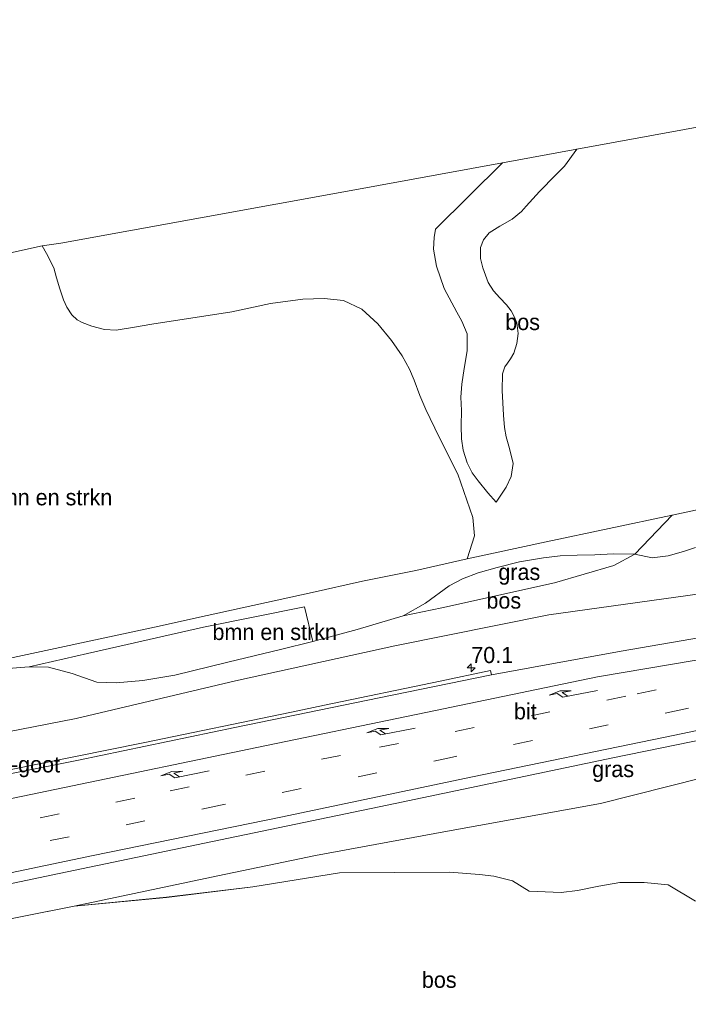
# Model space of a CAD drawing. Header units: millimetres. Extents: x 180000 to 190000, y 466229 to 468626.
# Tile 60 of 202: x 182240 to 182344, y 468080 to 468233. Entities that reach past the tile are written whole.
import ezdxf
from ezdxf.enums import TextEntityAlignment as Align

# ---------------------------------------------------------------- set-up
doc = ezdxf.new("R2010")
doc.units = ezdxf.units.MM
doc.linetypes.add('39strp', pattern=[12, 3, -9])
for name, color, linetype, lineweight in [('af-bs-rasterhekwerk', 8, 'hekwerk', 18), ('as-bs-kilometr', 13, 'Continuous', 18), ('bp-b5-bomenstruiken', 93, 'Continuous', 18), ('bp-b5-bos', 93, 'Continuous', 18), ('bp-b5-grasland', 93, 'Continuous', 18), ('gw-bs-kruinlijn', 93, 'Continuous', 18), ('gw-bs-teenlijn', 93, 'Continuous', 18), ('kd-bs-opnamedtmgrens', 173, 'Continuous', 18), ('mk-bs-39streep 0.15', 8, '39strp', 18), ('mk-bs-pijlre750', 8, 'Continuous', 18), ('mk-bs-streep 0.15', 8, 'Continuous', 18), ('vh-b5-verh_soort', 8, 'Continuous', 18)]:
    doc.layers.add(name, color=color, linetype=linetype, lineweight=lineweight)
doc.styles.add('rtw_iso', font='iso-rtw.shx')
doc.linetypes.add('hekwerk', pattern='A,7,-1.5,[1,RTW.shx,S=0.75,R=0,X=0,Y=0],-1.5', length=10)

# ---------------------------------------------------------------- blocks, each defined once
blk = doc.blocks.new('dtbattr-r')
at = {"style": 'rtw_iso'}
blk.add_attdef('TAG', text='', height=2.5, dxfattribs=at).set_placement((0, 0), align=Align.MIDDLE_CENTER)
blk = doc.blocks.new('d33az_ACAD_1_FMEBLOCK78')
at = {"layer": 'bp-b5-bos'}
blk.add_polyline3d([(-128.34, 4.63, 36.98), (-84.01, 13.45, 37.36), (-69.71, 14.8, 37.73), (-56.29, 16.45, 37.88), (-42.82, 18.6, 38.24), (-25.78, 18.71, 38.93), (-21.09, 18.36, 39.14), (-18.88, 18.11, 39.28), (-16, 17.34, 39.57), (-13.41, 15.74, 40.2), (-8.44, 15.53, 41.08), (-5.91, 15.86, 41.5), (-2.59, 16.54, 41.28), (0.64, 17.1, 41.06), (4.44, 17.12, 40.84), (8.19, 16.72, 40.95), (12.39, 14.19, 41.57)], dxfattribs=at)
blk = doc.blocks.new('pijlr')
for p, q in [((0, 0, 0.1), (5.45, 0, 0.1)), ((5.45, -0.75, 0.1), (4.7, 0, 0.1)), ((6.2, -0.75, 0.1), (5.45, 0, 0.1)), ((4, -0.75, 0.1), (5.45, -0.75, 0.1)), ((5.7, -1.05, 0.1), (4, -0.75, 0.1)), ((7.5, -0.75, 0.1), (5.7, -1.05, 0.1)), ((7.5, -0.75, 0.1), (6.2, -0.75, 0.1))]:
    blk.add_line(p, q)
blk = doc.blocks.new('hecto')
for p, q in [((0, 0.625), (-0.625, 0)), ((0, -0.625), (0, 0.625)), ((-0.625, 0), (0.625, 0)), ((0.625, 0), (0, -0.625))]:
    blk.add_line(p, q)
blk = doc.blocks.new('dtbattr')
at = {"style": 'rtw_iso'}
blk.add_attdef('TAG', (0.59, 0.87), '', height=2.5, dxfattribs=at)

msp = doc.modelspace()

# ---------------------------------------------------------------- linework, layer by layer
at = {"layer": 'af-bs-rasterhekwerk'}
for points in [[(182503.47, 468190.04, 37.49), (182496.47, 468188.07, 36.57), (182489.81, 468186.21, 36.23), (182482.72, 468184.5, 36.07), (182478.46, 468183.59, 36.06), (182471, 468182.15, 37.18), (182463.54, 468180.61, 37.19), (182447.74, 468177.43, 36.82), (182435.84, 468175.08, 37.22), (182407.73, 468169.62, 37.21), (182391.45, 468166.3, 37.31), (182381.92, 468164.44, 37.33), (182366.86, 468161.12, 37.56), (182356.7, 468158.93, 38.07), (182341.7, 468155.68, 38.53), (182322.16, 468151.56, 39.81), (182309.91, 468148.91, 39.43), (182301.94, 468147.13, 38.32), (182293.64, 468145.47, 37.75), (182285.87, 468143.69, 37.66), (182269.53, 468140.15, 37.43), (182261.4, 468138.33, 37.55)], [(182261.4, 468138.33, 37.55), (182226.86, 468130.91, 37.92), (182199.44, 468124.89, 38.01), (182172.24, 468118.98, 37.54), (182168.14, 468118.22, 37.33), (182147.86, 468116.58, 36.86)]]:
    msp.add_polyline3d(points, dxfattribs=at)
at = {"layer": 'bp-b5-bomenstruiken'}
msp.add_polyline3d([(182220.5, 468192.36, 40.48), (182243.92, 468197.5, 38.16), (182244.61, 468196.32, 38.16), (182245.74, 468194.09, 38.21), (182246.16, 468192.54, 38.21), (182246.67, 468190.85, 38.25), (182247.27, 468189.15, 38.35), (182247.77, 468188, 38.48), (182248.53, 468186.8, 38.6), (182249.35, 468186.02, 38.73), (182250.16, 468185.6, 38.82), (182251.63, 468185.05, 38.78), (182253.62, 468184.52, 38.61), (182255.45, 468184.45, 38.46), (182258.25, 468184.89, 38.35), (182260.94, 468185.34, 38.28), (182273.38, 468187.27, 38.2), (182279.39, 468188.56, 38.2), (182284.41, 468189.22, 38.19), (182287.71, 468189.33, 38.16), (182290.72, 468189.05, 38.08), (182293.57, 468187.71, 38.12), (182296.06, 468185.41, 38.12), (182298.18, 468182.82, 38.19), (182299.83, 468180.44, 38.25), (182300.95, 468178.36, 38.27), (182301.68, 468176.65, 38.27), (182302.55, 468174.29, 38.34), (182303.47, 468172.09, 38.45), (182305.54, 468167.83, 38.81), (182308.44, 468162.09, 39.11), (182310.79, 468155.34, 39.53), (182311.03, 468152.47, 39.55), (182309.91, 468148.91, 39.43), (182301.94, 468147.13, 38.32), (182293.64, 468145.47, 37.75), (182285.87, 468143.69, 37.66), (182269.53, 468140.15, 37.43), (182261.4, 468138.33, 37.55), (182226.86, 468130.91, 37.92)], dxfattribs=at)
msp.add_polyline3d([(182259.55, 468130.06, 37.53), (182255.41, 468129.67, 37.52), (182252.44, 468129.79, 37.58), (182248.61, 468131.13, 37.65), (182244.93, 468132.08, 37.72), (182241.9, 468132.14, 37.77), (182250.98, 468134.25, 37.81), (182268.96, 468138.33, 37.72), (182284.64, 468141.48, 37.94), (182285.97, 468136.1, 37.72), (182280.92, 468134.83, 37.78), (182272.75, 468132.89, 37.6), (182264.52, 468130.86, 37.53)], close=True, dxfattribs=at)
at = {"layer": 'bp-b5-bos'}
for points in [[(182356.7, 468158.93, 38.07), (182341.7, 468155.68, 38.53), (182322.16, 468151.56, 39.81), (182309.91, 468148.91, 39.43), (182311.03, 468152.47, 39.55), (182310.79, 468155.34, 39.53), (182308.44, 468162.09, 39.11), (182305.54, 468167.83, 38.81), (182303.47, 468172.09, 38.45), (182302.55, 468174.29, 38.34), (182301.68, 468176.65, 38.27), (182300.95, 468178.36, 38.27), (182299.83, 468180.44, 38.25), (182298.18, 468182.82, 38.19), (182296.06, 468185.41, 38.12), (182293.57, 468187.71, 38.12), (182290.72, 468189.05, 38.08), (182287.71, 468189.33, 38.16), (182284.41, 468189.22, 38.19), (182279.39, 468188.56, 38.2), (182273.38, 468187.27, 38.2), (182260.94, 468185.34, 38.28), (182258.25, 468184.89, 38.35), (182255.45, 468184.45, 38.46), (182253.62, 468184.52, 38.61), (182251.63, 468185.05, 38.78), (182250.16, 468185.6, 38.82), (182249.35, 468186.02, 38.73), (182248.53, 468186.8, 38.6), (182247.77, 468188, 38.48), (182247.27, 468189.15, 38.35), (182246.67, 468190.85, 38.25), (182246.16, 468192.54, 38.21), (182245.74, 468194.09, 38.21), (182244.61, 468196.32, 38.16), (182243.92, 468197.5, 38.16), (182246.82, 468197.92, 37.85), (182291.32, 468206.03, 38.4), (182315.38, 468210.41, 38.14), (182305.01, 468200.11, 38.06), (182304.78, 468198.81, 38.11), (182304.69, 468196.98, 38.18), (182305.13, 468194.34, 38.24), (182306.31, 468190.87, 38.41), (182308.28, 468187.21, 38.65), (182309.05, 468185.81, 38.69), (182309.89, 468183.84, 38.73), (182309.91, 468181.21, 38.73), (182309.45, 468178.49, 38.74), (182309.06, 468176.02, 38.81), (182308.93, 468174.01, 38.87), (182309.02, 468171.96, 38.94), (182308.97, 468169.59, 39.07), (182309.01, 468167.54, 39.22), (182309.29, 468165.82, 39.32), (182309.88, 468163.84, 39.39), (182310.68, 468162.28, 39.49), (182311.59, 468161.04, 39.68), (182313.1, 468159.17, 39.89), (182314.41, 468157.7, 40), (182315.94, 468160.05, 40.52), (182316.71, 468161.71, 40.6), (182317.02, 468163.72, 40.66), (182316.47, 468166.04, 40.74), (182315.97, 468167.85, 40.81), (182315.7, 468169.29, 40.89), (182315.55, 468171.25, 40.94), (182315.34, 468175.08, 40.91), (182315.36, 468177.66, 40.8), (182315.77, 468178.71, 40.77), (182316.14, 468179.32, 40.72), (182316.62, 468179.96, 40.6), (182317.15, 468180.83, 40.47), (182317.63, 468182.33, 40.47), (182317.79, 468183.93, 40.56), (182317.59, 468185.54, 40.69), (182317.17, 468186.54, 40.86), (182316.72, 468187.41, 41.07), (182316.03, 468188.37, 41.26), (182314.98, 468189.46, 41.43), (182314, 468190.52, 41.56), (182313.14, 468191.81, 41.64), (182312.32, 468194.12, 41.73), (182311.97, 468195.55, 41.74), (182311.98, 468197.28, 41.64), (182312.42, 468198.44, 41.58), (182313.29, 468199.53, 41.67), (182314.97, 468200.59, 41.8), (182316.86, 468201.67, 41.81), (182318.34, 468202.85, 41.78), (182319.08, 468203.66, 41.53), (182321.12, 468205.95, 41.14), (182323.63, 468208.5, 41.18), (182325.01, 468209.91, 41.11), (182326.93, 468212.52, 41.08), (182360.32, 468218.64, 40.78)], [(182345.32, 468150.67, 39.16), (182343.5, 468150.06, 39), (182341.1, 468149.4, 38.8), (182338.6, 468149.09, 38.68), (182335.91, 468149.67, 38.85), (182341.7, 468155.68, 38.53), (182356.7, 468158.93, 38.07)], [(182238.67, 468131.88, 37.81), (182241.9, 468132.14, 37.77), (182244.93, 468132.08, 37.72), (182248.61, 468131.13, 37.65), (182252.44, 468129.79, 37.58), (182255.41, 468129.67, 37.52), (182259.55, 468130.06, 37.53), (182264.52, 468130.86, 37.53), (182272.75, 468132.89, 37.6), (182280.92, 468134.83, 37.78), (182285.97, 468136.1, 37.72), (182292.84, 468137.95, 37.72), (182299.96, 468140.09, 38.06), (182305.95, 468141.3, 38.29), (182323.45, 468145.2, 38.58), (182332.64, 468147.87, 38.87), (182335.91, 468149.67, 38.85), (182338.6, 468149.09, 38.68), (182341.1, 468149.4, 38.8), (182343.5, 468150.06, 39), (182345.32, 468150.67, 39.16)], [(182348.22, 468143.82, 37.35), (182322.59, 468140.24, 37.34), (182298.65, 468135.42, 37.16), (182273.96, 468129.96, 37.06), (182249.2, 468124.16, 37.04), (182225.33, 468119.47, 36.85)], [(182345.33, 468095.76, 41.57), (182341.12, 468098.29, 40.95), (182337.37, 468098.69, 40.84), (182333.57, 468098.68, 41.06), (182330.34, 468098.11, 41.28), (182327.02, 468097.43, 41.5), (182324.49, 468097.1, 41.08), (182319.52, 468097.31, 40.2), (182316.93, 468098.91, 39.57), (182314.05, 468099.68, 39.28), (182311.84, 468099.93, 39.14), (182307.15, 468100.29, 38.93), (182290.11, 468100.18, 38.24), (182276.65, 468098.02, 37.88), (182263.22, 468096.38, 37.73), (182248.92, 468095.02, 37.36), (182271.2, 468099.72, 37.28), (182286.37, 468102.85, 37.52), (182306.84, 468106.62, 37.49), (182330.58, 468110.96, 37.61), (182362.15, 468118.9, 37.81)]]:
    msp.add_polyline3d(points, dxfattribs=at)
msp.add_polyline3d([(182315.94, 468160.05, 40.52), (182314.41, 468157.7, 40), (182313.1, 468159.17, 39.89), (182311.59, 468161.04, 39.68), (182310.68, 468162.28, 39.49), (182309.88, 468163.84, 39.39), (182309.29, 468165.82, 39.32), (182309.01, 468167.54, 39.22), (182308.97, 468169.59, 39.07), (182309.02, 468171.96, 38.94), (182308.93, 468174.01, 38.87), (182309.06, 468176.02, 38.81), (182309.45, 468178.49, 38.74), (182309.91, 468181.21, 38.73), (182309.89, 468183.84, 38.73), (182309.05, 468185.81, 38.69), (182308.28, 468187.21, 38.65), (182306.31, 468190.87, 38.41), (182305.13, 468194.34, 38.24), (182304.69, 468196.98, 38.18), (182304.78, 468198.81, 38.11), (182305.01, 468200.11, 38.06), (182315.38, 468210.41, 38.14), (182326.93, 468212.52, 41.08), (182325.01, 468209.91, 41.11), (182323.63, 468208.5, 41.18), (182321.12, 468205.95, 41.14), (182319.08, 468203.66, 41.53), (182318.34, 468202.85, 41.78), (182316.86, 468201.67, 41.81), (182314.97, 468200.59, 41.8), (182313.29, 468199.53, 41.67), (182312.42, 468198.44, 41.58), (182311.98, 468197.28, 41.64), (182311.97, 468195.55, 41.74), (182312.32, 468194.12, 41.73), (182313.14, 468191.81, 41.64), (182314, 468190.52, 41.56), (182314.98, 468189.46, 41.43), (182316.03, 468188.37, 41.26), (182316.72, 468187.41, 41.07), (182317.17, 468186.54, 40.86), (182317.59, 468185.54, 40.69), (182317.79, 468183.93, 40.56), (182317.63, 468182.33, 40.47), (182317.15, 468180.83, 40.47), (182316.62, 468179.96, 40.6), (182316.14, 468179.32, 40.72), (182315.77, 468178.71, 40.77), (182315.36, 468177.66, 40.8), (182315.34, 468175.08, 40.91), (182315.55, 468171.25, 40.94), (182315.7, 468169.29, 40.89), (182315.97, 468167.85, 40.81), (182316.47, 468166.04, 40.74), (182317.02, 468163.72, 40.66), (182316.71, 468161.71, 40.6)], close=True, dxfattribs=at)
at = {"layer": 'bp-b5-grasland'}
for points in [[(182225.33, 468119.47, 36.85), (182249.2, 468124.16, 37.04), (182273.96, 468129.96, 37.06), (182298.65, 468135.42, 37.16), (182322.59, 468140.24, 37.34), (182348.22, 468143.82, 37.35), (182369.3, 468147.83, 37.31), (182390.63, 468151.45, 37.31), (182409.73, 468155.08, 37.35), (182425.66, 468157.85, 37.39), (182437.81, 468160.48, 37.59), (182455.99, 468164.27, 37.51), (182472.38, 468168.3, 37.35), (182490.59, 468172.3, 37.31)], [(182502.48, 468166.95, 38.05), (182475.87, 468161.13, 37.99), (182449.85, 468155.48, 37.93), (182437.66, 468152.88, 37.91), (182428.13, 468150.98, 37.86), (182410.72, 468147.91, 37.83), (182384.77, 468143.4, 37.75), (182358.44, 468138.85, 37.69), (182333.78, 468134.58, 37.59), (182313.69, 468130.94, 37.53), (182313.54, 468131.58, 37.47), (182305.71, 468129.91, 37.45), (182287.74, 468126.21, 37.44), (182282.62, 468125.1, 37.37), (182259.64, 468120.35, 37.29), (182238.6, 468116.09, 37.21)], [(182226.86, 468130.91, 37.92), (182261.4, 468138.33, 37.55), (182269.53, 468140.15, 37.43), (182285.87, 468143.69, 37.66), (182293.64, 468145.47, 37.75), (182301.94, 468147.13, 38.32), (182309.91, 468148.91, 39.43), (182322.16, 468151.56, 39.81), (182341.7, 468155.68, 38.53), (182335.91, 468149.67, 38.85), (182332.57, 468149.69, 39.1), (182329.71, 468149.52, 39.29), (182326.95, 468149.47, 39.58), (182324.35, 468149.41, 39.71), (182321.74, 468149.08, 39.75), (182318.02, 468148.48, 39.78), (182314.56, 468147.57, 39.74), (182311.63, 468146.76, 39.62), (182309.17, 468145.84, 39.52), (182307.12, 468144.71, 39.02), (182303.42, 468142.06, 38.64), (182299.96, 468140.09, 38.06), (182292.84, 468137.95, 37.72), (182285.97, 468136.1, 37.72), (182284.64, 468141.48, 37.94), (182268.96, 468138.33, 37.72), (182250.98, 468134.25, 37.81), (182241.9, 468132.14, 37.77), (182238.67, 468131.88, 37.81)], [(182220.78, 468094.65, 37.55), (182245.35, 468099.83, 37.69), (182271.64, 468105.3, 37.76), (182298.72, 468110.93, 37.82), (182332.49, 468118.01, 37.9), (182359.64, 468123.59, 37.96), (182394.45, 468130.84, 38.06), (182427.2, 468137.68, 38.12), (182462.06, 468145.05, 38.22), (182487.14, 468150.53, 38.25)], [(182494.14, 468145.67, 37.87), (182469.89, 468140.37, 37.92), (182443.8, 468134.47, 37.72), (182432.49, 468132.07, 37.59), (182413.96, 468128.16, 37.45), (182393, 468124.81, 37.65), (182362.15, 468118.9, 37.81), (182330.58, 468110.96, 37.61), (182306.84, 468106.62, 37.49), (182286.37, 468102.85, 37.52), (182271.2, 468099.72, 37.28), (182248.92, 468095.02, 37.36), (182204.6, 468086.2, 36.98)]]:
    msp.add_polyline3d(points, dxfattribs=at)
msp.add_polyline3d([(182305.95, 468141.3, 38.29), (182299.96, 468140.09, 38.06), (182303.42, 468142.06, 38.64), (182307.12, 468144.71, 39.02), (182309.17, 468145.84, 39.52), (182311.63, 468146.76, 39.62), (182314.56, 468147.57, 39.74), (182318.02, 468148.48, 39.78), (182321.74, 468149.08, 39.75), (182324.35, 468149.41, 39.71), (182326.95, 468149.47, 39.58), (182329.71, 468149.52, 39.29), (182332.57, 468149.69, 39.1), (182335.91, 468149.67, 38.85), (182332.64, 468147.87, 38.87), (182323.45, 468145.2, 38.58)], close=True, dxfattribs=at)
at = {"layer": 'gw-bs-kruinlijn'}
for points in [[(182314.41, 468157.7, 40), (182315.94, 468160.05, 40.52), (182316.71, 468161.71, 40.6), (182317.02, 468163.72, 40.66), (182316.47, 468166.04, 40.74), (182315.97, 468167.85, 40.81), (182315.7, 468169.29, 40.89), (182315.55, 468171.25, 40.94), (182315.34, 468175.08, 40.91), (182315.36, 468177.66, 40.8), (182315.77, 468178.71, 40.77), (182316.14, 468179.32, 40.72), (182316.62, 468179.96, 40.6), (182317.15, 468180.83, 40.47), (182317.63, 468182.33, 40.47), (182317.79, 468183.93, 40.56), (182317.59, 468185.54, 40.69), (182317.17, 468186.54, 40.86), (182316.72, 468187.41, 41.07), (182316.03, 468188.37, 41.26), (182314.98, 468189.46, 41.43), (182314, 468190.52, 41.56), (182313.14, 468191.81, 41.64), (182312.32, 468194.12, 41.73), (182311.97, 468195.55, 41.74), (182311.98, 468197.28, 41.64), (182312.42, 468198.44, 41.58), (182313.29, 468199.53, 41.67), (182314.97, 468200.59, 41.8), (182316.86, 468201.67, 41.81), (182318.34, 468202.85, 41.78), (182319.08, 468203.66, 41.53), (182321.12, 468205.95, 41.14), (182323.63, 468208.5, 41.18), (182325.01, 468209.91, 41.11), (182326.93, 468212.52, 41.08)], [(182345.32, 468150.67, 39.16), (182343.5, 468150.06, 39), (182341.1, 468149.4, 38.8), (182338.6, 468149.09, 38.68), (182335.91, 468149.67, 38.85), (182332.57, 468149.69, 39.1), (182329.71, 468149.52, 39.29), (182326.95, 468149.47, 39.58), (182324.35, 468149.41, 39.71), (182321.74, 468149.08, 39.75), (182318.02, 468148.48, 39.78), (182314.56, 468147.57, 39.74), (182311.63, 468146.76, 39.62), (182309.17, 468145.84, 39.52), (182307.12, 468144.71, 39.02), (182303.42, 468142.06, 38.64), (182299.96, 468140.09, 38.06), (182292.84, 468137.95, 37.72), (182285.97, 468136.1, 37.72), (182280.92, 468134.83, 37.78)], [(182238.67, 468131.88, 37.81), (182241.9, 468132.14, 37.77), (182244.93, 468132.08, 37.72), (182248.61, 468131.13, 37.65), (182252.44, 468129.79, 37.58), (182255.41, 468129.67, 37.52), (182259.55, 468130.06, 37.53), (182264.52, 468130.86, 37.53), (182272.75, 468132.89, 37.6), (182280.92, 468134.83, 37.78)], [(182248.92, 468095.02, 37.36), (182263.22, 468096.38, 37.73), (182276.65, 468098.02, 37.88), (182290.11, 468100.18, 38.24), (182307.15, 468100.29, 38.93), (182311.84, 468099.93, 39.14), (182314.05, 468099.68, 39.28), (182316.93, 468098.91, 39.57), (182319.52, 468097.31, 40.2), (182324.49, 468097.1, 41.08), (182327.02, 468097.43, 41.5), (182330.34, 468098.11, 41.28), (182333.57, 468098.68, 41.06), (182337.37, 468098.69, 40.84), (182341.12, 468098.29, 40.95), (182345.33, 468095.76, 41.57)]]:
    msp.add_polyline3d(points, dxfattribs=at)
at = {"layer": 'gw-bs-teenlijn'}
for points in [[(182315.38, 468210.41, 38.14), (182305.01, 468200.11, 38.06), (182304.78, 468198.81, 38.11), (182304.69, 468196.98, 38.18), (182305.13, 468194.34, 38.24), (182306.31, 468190.87, 38.41), (182308.28, 468187.21, 38.65), (182309.05, 468185.81, 38.69), (182309.89, 468183.84, 38.73), (182309.91, 468181.21, 38.73), (182309.45, 468178.49, 38.74), (182309.06, 468176.02, 38.81), (182308.93, 468174.01, 38.87), (182309.02, 468171.96, 38.94), (182308.97, 468169.59, 39.07), (182309.01, 468167.54, 39.22), (182309.29, 468165.82, 39.32), (182309.88, 468163.84, 39.39), (182310.68, 468162.28, 39.49), (182311.59, 468161.04, 39.68), (182313.1, 468159.17, 39.89), (182314.41, 468157.7, 40)], [(182225.33, 468119.47, 36.85), (182249.2, 468124.16, 37.04), (182273.96, 468129.96, 37.06), (182298.65, 468135.42, 37.16), (182322.59, 468140.24, 37.34), (182348.22, 468143.82, 37.35), (182369.3, 468147.83, 37.31), (182390.63, 468151.45, 37.31), (182409.73, 468155.08, 37.35), (182425.66, 468157.85, 37.39), (182437.81, 468160.48, 37.59)], [(182413.96, 468128.16, 37.45), (182393, 468124.81, 37.65), (182362.15, 468118.9, 37.81), (182330.58, 468110.96, 37.61), (182306.84, 468106.62, 37.49), (182286.37, 468102.85, 37.52), (182271.2, 468099.72, 37.28)], [(182248.92, 468095.02, 37.36), (182271.2, 468099.72, 37.28)]]:
    msp.add_polyline3d(points, dxfattribs=at)
at = {"layer": 'kd-bs-opnamedtmgrens'}
for points in [[(182436.77, 468232.63, 36.21), (182412.78, 468228.24, 37.42), (182391.42, 468224.33, 37.89), (182379.76, 468222.29, 39.45), (182370.14, 468220.43, 38.9), (182360.32, 468218.64, 40.78), (182326.93, 468212.52, 41.08), (182315.38, 468210.41, 38.14), (182291.32, 468206.03, 38.4)], [(182243.92, 468197.5, 38.16), (182246.82, 468197.92, 37.85), (182291.32, 468206.03, 38.4)], [(182120.98, 468172.13, 35.59), (182220.5, 468192.36, 40.48), (182243.92, 468197.5, 38.16)]]:
    msp.add_polyline3d(points, dxfattribs=at)
at = {"layer": 'mk-bs-39streep 0.15'}
for points in [[(182510.11, 468161.17, 38.24), (182499.25, 468158.73, 38.24), (182475.33, 468153.47, 38.19), (182451.45, 468148.25, 38.14), (182415.45, 468140.61, 38.03), (182379.51, 468133.11, 37.95), (182343.55, 468125.59, 37.9), (182307.65, 468118.14, 37.8), (182271.64, 468110.68, 37.72), (182235.75, 468103.21, 37.59), (182199.72, 468095.78, 37.51), (182163.79, 468088.34, 37.36), (182139.62, 468083.38, 37.28)], [(182414.54, 468144.29, 37.96), (182406.52, 468142.6, 37.94), (182374.46, 468135.91, 37.88), (182334.5, 468127.59, 37.79), (182290.25, 468118.41, 37.66), (182258.33, 468111.77, 37.6), (182237.27, 468107.4, 37.48)]]:
    msp.add_polyline3d(points, dxfattribs=at)
at = {"layer": 'mk-bs-streep 0.15'}
for points in [[(182137.2, 468094.87, 37.03), (182168.24, 468099.67, 37.17), (182191.03, 468103.35, 37.25), (182218.13, 468107.81, 37.39), (182232.9, 468110.44, 37.43), (182248.65, 468113.68, 37.48), (182276.01, 468119.4, 37.53), (182303.48, 468125.07, 37.67), (182330.13, 468130.6, 37.71), (182353.1, 468134.5, 37.78), (182381.61, 468139.28, 37.86), (182409.06, 468143.97, 37.91), (182424.79, 468146.61, 37.94), (182443.33, 468150.58, 37.99), (182473.86, 468157.21, 38.06)], [(182140.38, 468079.76, 37.32), (182168.88, 468085.62, 37.42), (182189.51, 468089.88, 37.48), (182219, 468095.99, 37.59), (182251.86, 468102.87, 37.68), (182280.97, 468108.84, 37.75), (182310.75, 468115.06, 37.86), (182340.39, 468121.19, 37.91), (182368.5, 468127.03, 38.01), (182400.46, 468133.71, 38.06), (182430.08, 468139.95, 38.12), (182460.61, 468146.48, 38.23), (182488.85, 468152.66, 38.28), (182510.95, 468157.55, 38.31)]]:
    msp.add_polyline3d(points, dxfattribs=at)
at = {"layer": 'vh-b5-verh_soort'}
for points in [[(182234.71, 468114.71, 37.31), (182249.56, 468117.67, 37.33), (182273.85, 468122.75, 37.4), (182298.26, 468127.78, 37.49), (182313.69, 468130.94, 37.53), (182333.78, 468134.58, 37.59), (182358.44, 468138.85, 37.69), (182384.77, 468143.4, 37.75), (182410.72, 468147.91, 37.83), (182428.13, 468150.98, 37.86), (182437.66, 468152.88, 37.91), (182449.85, 468155.48, 37.93), (182475.87, 468161.13, 37.99), (182502.48, 468166.95, 38.05)], [(182487.14, 468150.53, 38.25), (182462.06, 468145.05, 38.22), (182427.2, 468137.68, 38.12), (182394.45, 468130.84, 38.06), (182359.64, 468123.59, 37.96), (182332.49, 468118.01, 37.9), (182298.72, 468110.93, 37.82), (182271.64, 468105.3, 37.76), (182245.35, 468099.83, 37.69), (182220.78, 468094.65, 37.55)], [(182238.6, 468116.09, 37.21), (182259.64, 468120.35, 37.29), (182282.62, 468125.1, 37.37), (182287.74, 468126.21, 37.44), (182305.71, 468129.91, 37.45), (182313.54, 468131.58, 37.47), (182313.69, 468130.94, 37.53), (182298.26, 468127.78, 37.49), (182273.85, 468122.75, 37.4), (182249.56, 468117.67, 37.33), (182234.71, 468114.71, 37.31)]]:
    msp.add_polyline3d(points, dxfattribs=at)

# ---------------------------------------------------------------- block references
at = {"layer": 'as-bs-kilometr'}
ref = msp.add_blockref('dtbattr', (182310.54, 468131.99, 37.34), dxfattribs=at)
ref.add_attrib('TAG', '70.1', dxfattribs={"layer": '0', "height": 2.5, "style": 'rtw_iso'}).set_placement((182310.54, 468131.99, 37.34), align=Align.BOTTOM_LEFT)
msp.add_blockref('hecto', (182310.54, 468131.99, 37.34), dxfattribs=at)
at = {"layer": 'bp-b5-bomenstruiken'}
ref = msp.add_blockref('dtbattr-r', (182235.5, 468156.48, 38.03), dxfattribs=at)
ref.add_attrib('TAG', 'bmn en strkn', dxfattribs={"layer": '0', "height": 2.5, "style": 'rtw_iso'}).set_placement((182235.5, 468156.48, 38.03), align=Align.BOTTOM_LEFT)
ref = msp.add_blockref('dtbattr-r', (182270.37, 468135.57, 37.68), dxfattribs=at)
ref.add_attrib('TAG', 'bmn en strkn', dxfattribs={"layer": '0', "height": 2.5, "style": 'rtw_iso'}).set_placement((182270.37, 468135.57, 37.68), align=Align.BOTTOM_LEFT)
at = {"layer": 'bp-b5-bos'}
ref = msp.add_blockref('dtbattr-r', (182315.81, 468183.69, 40.25), dxfattribs=at)
ref.add_attrib('TAG', 'bos', dxfattribs={"layer": '0', "height": 2.5, "style": 'rtw_iso'}).set_placement((182315.81, 468183.69, 40.25), align=Align.BOTTOM_LEFT)
msp.add_blockref('d33az_ACAD_1_FMEBLOCK78', (182332.93, 468081.57), dxfattribs=at)
ref = msp.add_blockref('dtbattr-r', (182312.89, 468140.45, 37.96), dxfattribs=at)
ref.add_attrib('TAG', 'bos', dxfattribs={"layer": '0', "height": 2.5, "style": 'rtw_iso'}).set_placement((182312.89, 468140.45, 37.96), align=Align.BOTTOM_LEFT)
ref = msp.add_blockref('dtbattr-r', (182302.87, 468081.57, 37.97), dxfattribs=at)
ref.add_attrib('TAG', 'bos', dxfattribs={"layer": '0', "height": 2.5, "style": 'rtw_iso'}).set_placement((182302.87, 468081.57, 37.97), align=Align.BOTTOM_LEFT)
at = {"layer": 'bp-b5-grasland'}
ref = msp.add_blockref('dtbattr-r', (182314.74, 468144.89, 39.15), dxfattribs=at)
ref.add_attrib('TAG', 'gras', dxfattribs={"layer": '0', "height": 2.5, "style": 'rtw_iso'}).set_placement((182314.74, 468144.89, 39.15), align=Align.BOTTOM_LEFT)
ref = msp.add_blockref('dtbattr-r', (182329.3, 468114.29, 37.63), dxfattribs=at)
ref.add_attrib('TAG', 'gras', dxfattribs={"layer": '0', "height": 2.5, "style": 'rtw_iso'}).set_placement((182329.3, 468114.29, 37.63), align=Align.BOTTOM_LEFT)
at = {"layer": 'mk-bs-pijlre750'}
for p, rotation in [((182330.11, 468128.5, 37.77), 191.3), ((182301.83, 468122.64, 37.67), 191.1), ((182269.85, 468116.01, 37.58), 191.7)]:
    msp.add_blockref('pijlr', p, dxfattribs=dict(at, rotation=rotation))
at = {"layer": 'vh-b5-verh_soort'}
ref = msp.add_blockref('dtbattr-r', (182317.16, 468123.25, 37.63), dxfattribs=at)
ref.add_attrib('TAG', 'bit', dxfattribs={"layer": '0', "height": 2.5, "style": 'rtw_iso'}).set_placement((182317.16, 468123.25, 37.63), align=Align.BOTTOM_LEFT)
ref = msp.add_blockref('dtbattr-r', (182234.45, 468115.01, 37), dxfattribs=at)
ref.add_attrib('TAG', 'bet-goot', dxfattribs={"layer": '0', "height": 2.5, "style": 'rtw_iso'}).set_placement((182234.45, 468115.01, 37), align=Align.BOTTOM_LEFT)

doc.saveas('drawing.dxf')
